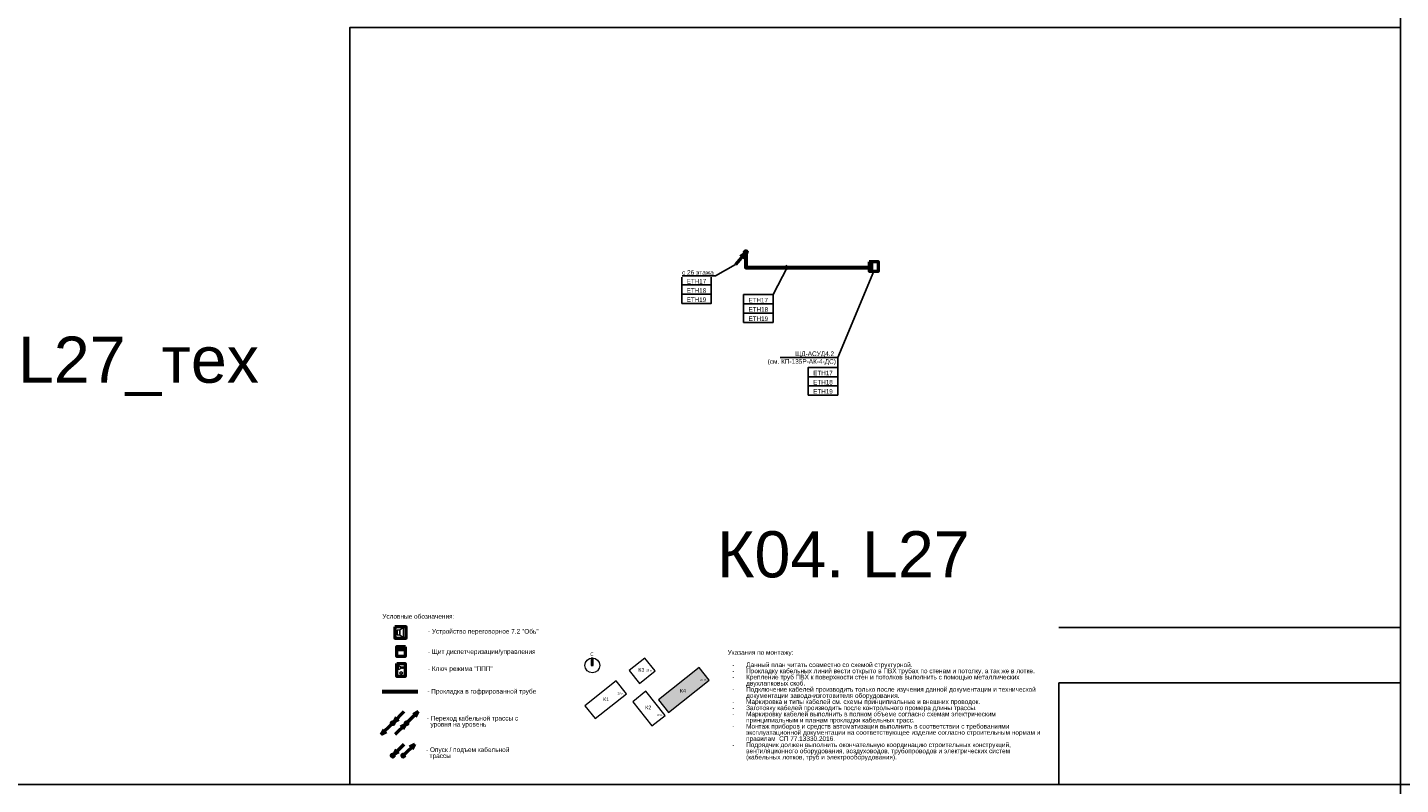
# Model space of a CAD drawing. Header units: millimetres. Extents: x -277772 to 277599, y -59564 to 282085.
# Tile 192 of 192: x 5273 to 79632, y 194681 to 235681. Entities that reach past the tile are written whole.
import ezdxf
from ezdxf import colors
from ezdxf.entities.mleader import LeaderData, LeaderLine
from ezdxf.enums import TextEntityAlignment as Align
from ezdxf.math import Vec2, Vec3

# ---------------------------------------------------------------- set-up
doc = ezdxf.new("R2018")
doc.units = ezdxf.units.MM
doc.set_wipeout_variables(frame=1)
doc.layers.add('EI_HATCH_GALV', color=7, linetype='Continuous')
doc.layers.add('UNPLOTTED', color=2, linetype='Continuous', plot=False)
for name, color, linetype, lineweight in [('КИП_выноска', 6, 'Continuous', 25), ('КИП_прибор', 140, 'Continuous', 50), ('КИП_трасса', 3, 'Continuous', 60), ('Типовые аннотации', 7, 'Continuous', 18)]:
    doc.layers.add(name, color=color, linetype=linetype, lineweight=lineweight)
doc.styles.add('Calibri Light', font='calibril.ttf', dxfattribs={"height": 2})
doc.styles.add('Calibri Light_1', font='calibril.ttf', dxfattribs={"height": 1})
doc.styles.add('CP.Text', font='arial.ttf')
doc.styles.add('GOST 2.304', font='arial.ttf', dxfattribs={"width": 0.85})
doc.linetypes.add('в трубе открыто', pattern='A,10,[133,ltypeshp.shx,S=0.75,R=0,X=-5,Y=2.5],-2.5,[130,ltypeshp.shx,S=2.5,R=-45,X=0,Y=0],-2.5', length=15)

# ---------------------------------------------------------------- blocks, each defined once
blk = doc.blocks.new('*U4')
at = {"color": 0}
blk.add_line((0, 85.08), (-185, 85.08), dxfattribs=at)
for points in [[(0, 410), (0, 0), (-569, 0), (-569, 410)], [(-185, 55.08), (0, 55.08), (0, 0), (-185, 0)]]:
    blk.add_lwpolyline(points, close=True, dxfattribs=at)
blk = doc.blocks.new('A$C3fdbd0f1')
at = {"layer": 'EI_HATCH_GALV', "linetype": 'в трубе открыто', "ltscale": 100}
h = blk.add_hatch(dxfattribs=at)
h.set_pattern_fill('ANGLE', color=256)
h.set_pattern_definition([(0, (-58335.643, 14936.517), (0, 6.985), [5.08, -1.905]), (90, (-58335.643, 14936.517), (-6.985, 4e-16), [5.08, -1.905])])
h.paths.add_polyline_path([(6178, 2074), (5623, 2771), (3425, 1020), (3979, 324)])
h.paths.add_polyline_path([(5975, 1985), (6063, 1985), (6063, 2227), (5975, 2227)], flags=24)
h.paths.add_polyline_path([(5849, 1985), (6030, 1985), (6030, 2227), (5849, 2227)], flags=24)
h.paths.add_polyline_path([(5654, 1985), (5863, 1985), (5863, 2227), (5654, 2227)], flags=24)
h.paths.add_polyline_path([(4696, 1271), (4956, 1271), (4956, 1755), (4696, 1755)], flags=24)
h.paths.add_polyline_path([(4503, 1271), (4771, 1271), (4771, 1755), (4503, 1755)], flags=24)
at = {"layer": 'Типовые аннотации', "lineweight": 9}
blk.add_hatch(color=256, dxfattribs=at).paths.add_polyline_path([(-114, 2878), (-214, 2878), (-214, 3278), (-114, 3278)])
at = {"layer": 'Типовые аннотации'}
for p, q in [((-114, 3278), (-214, 3278)), ((-214, 3278), (-214, 2878)), ((-114, 2878), (-114, 3278)), ((-214, 2878), (-114, 2878)), ((1139, 2045), (-554, 696)), ((1694, 1349), (1139, 2045)), ((0, 0), (1694, 1349)), ((-554, 696), (0, 0))]:
    blk.add_line(p, q, dxfattribs=at)
at = {"layer": 'Типовые аннотации', "lineweight": 9}
for p, q in [((2688, 3278), (1840, 2602)), ((3243, 2582), (2688, 3278)), ((1840, 2602), (2394, 1906)), ((2394, 1906), (3243, 2582)), ((5623, 2771), (3425, 1020)), ((6178, 2074), (5623, 2771)), ((1139, 2045), (-554, 696)), ((1694, 1349), (1139, 2045)), ((3979, 324), (6178, 2074)), ((0, 0), (1694, 1349)), ((2742, 1477), (2034, 913)), ((2034, 913), (3076, -395)), ((3784, 168), (2742, 1477)), ((3425, 1020), (3979, 324)), ((-554, 696), (0, 0)), ((3076, -395), (3784, 168))]:
    blk.add_line(p, q, dxfattribs=at)
at = {"layer": 'Типовые аннотации'}
blk.add_circle((-154, 2878), 400, dxfattribs=at)
at = {"layer": 'Типовые аннотации', "lineweight": 9, "attachment_point": 1}
for s, insert, char_height, width, style in [('\\fCalibri Light|b0|i0|c204|p34|;C', (-263, 3589), 200, 208.44, 'Calibri Light'), ('\\fCalibri Light|b0|i0|c204|p34|;К', (2335, 2739), 200, 208.44, 'Calibri Light'), ('\\fCalibri Light|b0|i0|c204|p34|;3', (2507, 2739), 200, 192.41, 'Calibri Light'), ('28 ', (2770, 2665), 100, 232.49, 'Calibri Light_1'), ('эт', (2962, 2665), 100, 160.34, 'Calibri Light_1'), ('\\fCalibri Light|b0|i0|c204|p34|;.', (3094, 2665), 100, 48.1, 'Calibri Light_1'), ('\\fCalibri Light|b0|i0|c204|p34|;К', (4582, 1605), 200, 208.44, 'Calibri Light'), ('\\fCalibri Light|b0|i0|c204|p34|;4', (4754, 1605), 200, 192.41, 'Calibri Light'), ('27 ', (5689, 2152), 100, 232.49, 'Calibri Light_1'), ('эт', (5880, 2152), 100, 160.34, 'Calibri Light_1'), ('\\fCalibri Light|b0|i0|c204|p34|;.', (6013, 2152), 100, 48.1, 'Calibri Light_1'), ('\\fCalibri Light|b0|i0|c204|p34|;К', (419, 1144), 200, 208.44, 'Calibri Light'), ('\\fCalibri Light|b0|i0|c204|p34|;К', (419, 1144), 200, 208.44, 'Calibri Light'), ('\\fCalibri Light|b0|i0|c204|p34|;1', (591, 1144), 200, 192.41, 'Calibri Light'), ('\\fCalibri Light|b0|i0|c204|p34|;1', (591, 1144), 200, 192.41, 'Calibri Light'), ('28 ', (1214, 1420), 100, 232.49, 'Calibri Light_1'), ('28 ', (1214, 1420), 100, 232.49, 'Calibri Light_1'), ('эт', (1406, 1420), 100, 160.34, 'Calibri Light_1'), ('эт', (1406, 1420), 100, 160.34, 'Calibri Light_1'), ('\\fCalibri Light|b0|i0|c204|p34|;.', (1538, 1420), 100, 48.1, 'Calibri Light_1'), ('\\fCalibri Light|b0|i0|c204|p34|;.', (1538, 1420), 100, 48.1, 'Calibri Light_1'), ('\\fCalibri Light|b0|i0|c204|p34|;К', (2706, 703), 200, 208.44, 'Calibri Light'), ('\\fCalibri Light|b0|i0|c204|p34|;2', (2878, 703), 200, 192.41, 'Calibri Light'), ('8 ', (3364, 238), 100, 136.29, 'Calibri Light_1'), ('эт', (3476, 238), 100, 160.34, 'Calibri Light_1'), ('\\fCalibri Light|b0|i0|c204|p34|;.', (3608, 238), 100, 48.1, 'Calibri Light_1')]:
    blk.add_mtext(s, dxfattribs=dict(at, insert=insert, char_height=char_height, width=width, style=style))
blk = doc.blocks.new('*U114')
at = {"lineweight": 50}
h = blk.add_hatch(color=256, dxfattribs=at)
h.dxf.hatch_style = 1
edge = h.paths.add_edge_path()
edge.add_arc((0, 0), 0.75, -490.93642, -130.93642)
for q in [(-5.73, -6.61), (-3.14, -2.24), (-1.78, -3.42)]:
    blk.add_line((-0.49, -0.57), q, dxfattribs=at)
blk.add_circle((0, 0), 0.75, dxfattribs=at)
blk = doc.blocks.new('*U58')
at = {"color": 0, "lineweight": 30, "style": 'GOST 2.304', "width": 0.85}
for tag, p in [('ИМЯ_КАБЕЛЯ_3', (8, -12.5)), ('ИМЯ_КАБЕЛЯ_4', (8, -17.5)), ('ИМЯ_КАБЕЛЯ_5', (8, -22.5)), ('ИМЯ_КАБЕЛЯ_6', (8, -27.5)), ('ИМЯ_КАБЕЛЯ_7', (8, -32.5)), ('ИМЯ_КАБЕЛЯ_8', (8, -37.5)), ('ИМЯ_КАБЕЛЯ_9', (8, -42.5))]:
    blk.add_attdef(tag, text='', height=2.5, dxfattribs=at).set_placement(p, align=Align.BOTTOM_CENTER)
at = {"linetype": 'Continuous'}
blk.add_wipeout([(0, 2.5), (16, 2.5), (16, -2.5), (0, -2.5)], dxfattribs=at)
at = {"color": 0}
blk.add_line((0, -2.5), (0, 0), dxfattribs=at)
at = {"color": 0, "linetype": 'Continuous'}
blk.add_lwpolyline([(0, -2.5), (16, -2.5), (16, 2.5), (0, 2.5)], close=True, dxfattribs=at)
at = {"color": 0, "linetype": 'Continuous', "lineweight": 30, "ltscale": 75, "width": 0.85, "flags": 104}
blk.add_attdef('ПРИМЕЧАНИЕ_1', text='', height=2.5, dxfattribs=at).set_placement((8, 3.61), align=Align.BOTTOM_CENTER)
at = {"color": 0, "lineweight": 30, "style": 'GOST 2.304', "width": 0.85}
for tag, p in [('ИМЯ_КАБЕЛЯ_1', (8, -2.5)), ('ИМЯ_КАБЕЛЯ_2', (8, -7.5))]:
    blk.add_attdef(tag, text='', height=2.5, dxfattribs=at).set_placement(p, align=Align.BOTTOM_CENTER)
at = {"color": 0, "lineweight": 30, "width": 0.85, "flags": 104}
blk.add_attdef('ПРИМЕЧАНИЕ_2', text='', height=2.5, dxfattribs=at).set_placement((8, -7.53), align=Align.BOTTOM_CENTER)
blk = doc.blocks.new('_None')
blk = doc.blocks.new('Шкаф')
at = {"linetype": 'Continuous'}
blk.add_wipeout([(-2.5, -2.5), (-2.5, 2.5), (2.5, 2.5), (2.5, -2.5)], dxfattribs=at)
at = {"color": 0, "linetype": 'Continuous'}
for points in [[(-2.5, -2.5), (2.5, -2.5), (2.5, 2.5), (-2.5, 2.5)], [(-2.5, -2.5), (2.5, -2.5), (2.5, -1), (-2.5, -1)]]:
    blk.add_lwpolyline(points, close=True, dxfattribs=at)
blk = doc.blocks.new('*U115')
at = {"color": 0, "linetype": 'Continuous'}
blk.add_line((0.56, -1.12), (-0.56, 1.12), dxfattribs=at)
at = {"color": 0, "lineweight": 30, "style": 'GOST 2.304', "width": 0.85}
for tag, p in [('ИМЯ_КАБЕЛЯ_3', (-15.56, -29.79)), ('ИМЯ_КАБЕЛЯ_4', (-15.56, -34.79)), ('ИМЯ_КАБЕЛЯ_5', (-15.56, -39.79)), ('ИМЯ_КАБЕЛЯ_6', (-15.56, -44.79)), ('ИМЯ_КАБЕЛЯ_7', (-15.56, -49.79)), ('ИМЯ_КАБЕЛЯ_8', (-15.56, -54.79)), ('ИМЯ_КАБЕЛЯ_9', (-15.56, -59.79))]:
    blk.add_attdef(tag, text='', height=2.5, dxfattribs=at).set_placement(p, align=Align.BOTTOM_CENTER)
at = {"linetype": 'Continuous'}
blk.add_wipeout([(-7.56, -14.79), (-23.56, -14.79), (-23.56, -19.79), (-7.56, -19.79)], dxfattribs=at)
at = {"color": 0}
blk.add_line((-7.56, -14.79), (0, 0), dxfattribs=at)
at = {"color": 0, "linetype": 'Continuous'}
blk.add_lwpolyline([(-7.56, -19.79), (-23.56, -19.79), (-23.56, -14.79), (-7.56, -14.79)], close=True, dxfattribs=at)
at = {"color": 0, "linetype": 'Continuous', "lineweight": 30, "ltscale": 75, "width": 0.85, "flags": 104}
blk.add_attdef('ПРИМЕЧАНИЕ_1', text='', height=2.5, dxfattribs=at).set_placement((-15.56, -13.68), align=Align.BOTTOM_CENTER)
at = {"color": 0, "lineweight": 30, "width": 0.85, "flags": 104}
blk.add_attdef('ПРИМЕЧАНИЕ_2', text='', height=2.5, dxfattribs=at).set_placement((-15.56, -24.82), align=Align.BOTTOM_CENTER)
at = {"color": 0, "lineweight": 30, "style": 'GOST 2.304', "width": 0.85}
for tag, p in [('ИМЯ_КАБЕЛЯ_1', (-15.56, -19.79)), ('ИМЯ_КАБЕЛЯ_2', (-15.56, -24.79))]:
    blk.add_attdef(tag, text='', height=2.5, dxfattribs=at).set_placement(p, align=Align.BOTTOM_CENTER)
blk = doc.blocks.new('A$C449d8904')
blk.add_lwpolyline([(0, 309), (0, 0), (307, 0), (307, 309)], close=True)
at = {"lineweight": 18}
for points in [[(70, 216), (70, 91), (140, 91), (140, 216)], [(237, 17), (237, 292), (140, 216), (140, 91)]]:
    blk.add_lwpolyline(points, close=True, dxfattribs=at)
blk = doc.blocks.new('*U13')
at = {"lineweight": 50}
h = blk.add_hatch(color=256, dxfattribs=at)
h.dxf.hatch_style = 1
edge = h.paths.add_edge_path()
edge.add_arc((0, 0), 0.75, 45, 405)
for q in [(6.19, 6.19), (2.02, 3.29), (3.29, 2.02)]:
    blk.add_line((0.53, 0.53), q, dxfattribs=at)
blk.add_circle((0, 0), 0.75, dxfattribs=at)
blk = doc.blocks.new('*U35')
at = {"lineweight": 50}
h = blk.add_hatch(color=256, dxfattribs=at)
h.dxf.hatch_style = 1
edge = h.paths.add_edge_path()
edge.add_arc((0, 0), 0.75, 45, 405)
for p, q in [((0.53, 0.53), (6.19, 6.19)), ((6.19, 6.19), (3.43, 4.7)), ((6.19, 6.19), (4.7, 3.43))]:
    blk.add_line(p, q, dxfattribs=at)
blk.add_circle((0, 0), 0.75, dxfattribs=at)
blk = doc.blocks.new('*U36')
at = {"lineweight": 50}
h = blk.add_hatch(color=256, dxfattribs=at)
h.dxf.hatch_style = 1
edge = h.paths.add_edge_path()
edge.add_arc((0, 0), 0.75, -135, 225)
for p, q in [((-0.53, -0.53), (-6.19, -6.19)), ((-6.19, -6.19), (-4.7, -3.43)), ((-6.19, -6.19), (-3.43, -4.7))]:
    blk.add_line(p, q, dxfattribs=at)
blk.add_circle((0, 0), 0.75, dxfattribs=at)
blk = doc.blocks.new('*U37')
at = {"lineweight": 50}
h = blk.add_hatch(color=256, dxfattribs=at)
h.dxf.hatch_style = 1
edge = h.paths.add_edge_path()
edge.add_arc((0, 0), 0.75, -135, 225)
for q in [(-6.19, -6.19), (-3.29, -2.02), (-2.02, -3.29)]:
    blk.add_line((-0.53, -0.53), q, dxfattribs=at)
blk.add_circle((0, 0), 0.75, dxfattribs=at)
blk = doc.blocks.new('A$C5ef3676d')
blk.add_lwpolyline([(0, 470), (307, 470), (307, 0), (0, 0)], close=True)
at = {"lineweight": 18}
for points in [[(284, 309), (135, 309), (119, 315), (292, 315)], [(125, 345), (140, 356), (146, 356), (150, 353), (150, 339), (275, 339), (296, 324), (296, 320), (269, 294), (254, 294), (243, 305), (226, 288), (224, 288)], [(220, 288), (216, 288), (199, 303), (182, 286), (169, 298), (150, 298), (150, 275), (146, 273), (125, 284)]]:
    blk.add_lwpolyline(points, dxfattribs=at)
at = {"lineweight": 25}
blk.add_lwpolyline([(220, 288), (222, 292), (224, 288)], dxfattribs=at)
blk.add_circle((56, 314), 13.8, dxfattribs=at)
at = {"lineweight": 18}
for radius in [49.7, 41.3]:
    blk.add_circle((156, 122), radius, dxfattribs=at)
for points, knots in [([(15, 314), (15, 323), (16, 332), (23, 349), (28, 356), (37, 366), (41, 369), (50, 374), (54, 376), (59, 377)], [0, 0, 0, 0, 0.547336, 0.547336, 1.063434, 1.063434, 1.361474, 1.361474, 1.660846, 1.660846, 1.660846, 1.660846]), ([(59, 252), (53, 253), (46, 256), (35, 265), (30, 271), (22, 282), (19, 288), (16, 301), (15, 307), (15, 314)], [0, 0, 0, 0, 0.417934, 0.417934, 0.875269, 0.875269, 1.256039, 1.256039, 1.653364, 1.653364, 1.653364, 1.653364]), ([(59, 377), (66, 379), (72, 379), (86, 378), (93, 376), (104, 369), (109, 365), (118, 356), (122, 350), (125, 344)], [0, 0, 0, 0, 0.41198, 0.41198, 0.823657, 0.823657, 1.201793, 1.201793, 1.602028, 1.602028, 1.602028, 1.602028]), ([(125, 285), (121, 277), (116, 270), (104, 259), (98, 255), (86, 251), (81, 250), (70, 250), (65, 250), (59, 252)], [0, 0, 0, 0, 0.510094, 0.510094, 0.964236, 0.964236, 1.282131, 1.282131, 1.607848, 1.607848, 1.607848, 1.607848])]:
    blk.add_open_spline(points, degree=3, knots=knots, dxfattribs=at)

msp = doc.modelspace()

# ---------------------------------------------------------------- linework, layer by layer
at = {"layer": 'UNPLOTTED', "color": 1, "ltscale": 100}
for p, direction in [((79632, -23502), (0, 1)), ((-94774, 194681), (1, 0))]:
    msp.add_xline(p, direction, dxfattribs=at)
at = {"layer": 'КИП_трасса', "linetype": 'в трубе открыто', "ltscale": 100}
msp.add_line((24491, 199717), (26417, 199717), dxfattribs=at)

# ---------------------------------------------------------------- block references
at = {"layer": 'UNPLOTTED', "xscale": 100, "yscale": 100, "zscale": 100}
msp.add_blockref('*U4', (79632, 194681), dxfattribs=at)
at = {"layer": 'КИП_выноска', "xscale": 100, "yscale": 100, "zscale": 100}
for name, p in [('*U114', (44182, 223509)), ('*U13', (25052, 198009)), ('*U35', (25809, 198009)), ('*U36', (25052, 198009)), ('*U37', (25809, 198009)), ('*U13', (25052, 196246)), ('*U35', (25628, 196246))]:
    msp.add_blockref(name, p, dxfattribs=at)
at = {"layer": 'КИП_прибор'}
for name, p, xscale, yscale, zscale in [('A$C449d8904', (25160, 202601), 2, 2, 2), ('A$C5ef3676d', (25273, 200539), 1.5, 1.5, 1.5)]:
    msp.add_blockref(name, p, dxfattribs=dict(at, xscale=xscale, yscale=yscale, zscale=zscale))
at = {"layer": 'КИП_трасса', "linetype": 'в трубе открыто', "ltscale": 100}
msp.add_blockref('A$C3fdbd0f1', (36018, 198252), dxfattribs=at)

# ---------------------------------------------------------------- texts
at = {"style": 'CP.Text'}
msp.add_text('Условные обозначения:', height=250, dxfattribs=at).set_placement((24493, 203788), align=Align.MIDDLE_LEFT)
at = {"char_height": 250, "style": 'CP.Text'}
for s, insert, width, attachment_point, line_spacing_factor in [('- Устройство переговорное 7.2 "Обь"', (26961, 202939), 7645.45, 4, 0.9), ('- Щит диспетчеризации/управления', (26961, 201841), 7645.45, 4, 0.9), ('Указания по монтажу:\\P\\P\\pxi-3,l4,t4;-^IДанный план читать совместно со схемой структурной.\\P-^IПрокладку кабельных линий вести открыто в ПВХ трубах по стенам и потолку, а так же в лотке.\\P-^IКрепление труб ПВХ к поверхности стен и потолков выполнить с помощью металлических двухлапковых скоб.\\P-^IПодключение кабелей производить только после изучения данной документации и технической документации завода-изготовителя оборудования.\\P-^IМаркировка и типы кабелей см. схемы принципиальные и внешних проводок.\\P-^IЗаготовку кабелей производить после контрольного промера длины трассы.\\P-^IМаркировку кабелей выполнить в полном объеме согласно схемам электрическим принципиальным и планам прокладки кабельных трасс.\\P-^IМонтаж приборов и средств автоматизации выполнить в соответствии с требованиями эксплуатационной документации на соответствующее изделие согласно строительным нормам и правилам  СП 77.13330.2016.\\P-^IПодрядчик должен выполнить окончательную координацию строительных конструкций, вентиляционного оборудования, воздуховодов, трубопроводов и электрических систем (кабельных лотков, труб и электрооборудования).', (43191, 201960), 17195.48, 1, 0.8), ('- Ключ режима "ППП"', (26961, 200922), 7645.45, 4, 0.9), ('- Прокладка в гофрированной трубе', (26930, 199691), 7645.45, 4, 0.9)]:
    msp.add_mtext(s, dxfattribs=dict(at, insert=insert, width=width, attachment_point=attachment_point, line_spacing_factor=line_spacing_factor))
at = {"linetype": 'Continuous', "char_height": 250, "width": 5658.48, "attachment_point": 4, "line_spacing_factor": 0.792, "style": 'CP.Text'}
for s, insert in [('- Переход кабельной трассы с   \\P  уровня на уровень', (26903, 198068)), ('- Опуск / подъем кабельной\\P  трассы ', (26857, 196367))]:
    msp.add_mtext(s, dxfattribs=dict(at, insert=insert))
at = {"layer": 'UNPLOTTED', "style": 'CP.Text'}
for s, p in [('L27_тех', (17814, 216439)), ('К04. L27', (56298, 205898))]:
    msp.add_text(s, height=2500, dxfattribs=at).set_placement(p, align=Align.RIGHT)

# ---------------------------------------------------------------- next in the draw order: block references
at = {"layer": 'КИП_выноска'}
ref = msp.add_blockref('*U58', (40703, 221988), dxfattribs=dict(at, xscale=100, yscale=100, zscale=100))
lines = msp.add_mtext('\\W0.8500;', dxfattribs={"layer": '0', "color": 0, "linetype": 'Continuous', "lineweight": 30, "ltscale": 75, "insert": (41503, 222349), "char_height": 2.5, "attachment_point": 1})
ref.add_attrib('ПРИМЕЧАНИЕ_1', '', (41503, 222349), dxfattribs={"flags": 104}).embed_mtext(lines)
ref.add_attrib('ИМЯ_КАБЕЛЯ_1', 'ETH17', dxfattribs={"layer": '0', "color": 0, "lineweight": 30, "height": 250, "style": 'GOST 2.304', "width": 0.85}).set_placement((41503, 221738), align=Align.BOTTOM_CENTER)
lines = msp.add_mtext('\\W0.8500;', dxfattribs={"layer": '0', "color": 0, "lineweight": 30, "insert": (41503, 221235), "char_height": 2.5, "attachment_point": 1})
ref.add_attrib('ПРИМЕЧАНИЕ_2', '', (41503, 221235), dxfattribs={"flags": 104}).embed_mtext(lines)
ref = msp.add_blockref('*U58', (47555, 217019), dxfattribs=dict(at, xscale=100, yscale=100, zscale=100))
lines = msp.add_mtext('\\W0.8500;', dxfattribs={"layer": '0', "color": 0, "linetype": 'Continuous', "lineweight": 30, "ltscale": 75, "insert": (48355, 217380), "char_height": 2.5, "attachment_point": 1})
ref.add_attrib('ПРИМЕЧАНИЕ_1', '', (48355, 217380), dxfattribs={"flags": 104}).embed_mtext(lines)
ref.add_attrib('ИМЯ_КАБЕЛЯ_1', 'ETH17', dxfattribs={"layer": '0', "color": 0, "lineweight": 30, "height": 250, "style": 'GOST 2.304', "width": 0.85}).set_placement((48355, 216769), align=Align.BOTTOM_CENTER)
lines = msp.add_mtext('\\W0.8500;', dxfattribs={"layer": '0', "color": 0, "lineweight": 30, "insert": (48355, 216266), "char_height": 2.5, "attachment_point": 1})
ref.add_attrib('ПРИМЕЧАНИЕ_2', '', (48355, 216266), dxfattribs={"flags": 104}).embed_mtext(lines)
at = {"layer": 'КИП_прибор', "linetype": 'ByBlock', "xscale": 100, "yscale": 100, "zscale": 100}
for p, rotation in [((51109, 222738), 270), ((25503, 201889), 180)]:
    msp.add_blockref('Шкаф', p, dxfattribs=dict(at, rotation=rotation))

# ---------------------------------------------------------------- next in the draw order: linework, layer by layer
at = {"layer": 'КИП_выноска'}
msp.add_line((49155, 217269), (49155, 217813), dxfattribs=at)
at = {"layer": 'КИП_трасса', "linetype": 'в трубе открыто', "ltscale": 100}
msp.add_lwpolyline([(44182, 223509), (44182, 222690), (50859, 222690)], dxfattribs=at)

# ---------------------------------------------------------------- next in the draw order: block references
at = {"layer": 'КИП_выноска'}
ref = msp.add_blockref('*U58', (47555, 216519), dxfattribs=dict(at, xscale=100, yscale=100, zscale=100))
lines = msp.add_mtext('\\W0.8500;', dxfattribs={"layer": '0', "color": 0, "linetype": 'Continuous', "lineweight": 30, "ltscale": 75, "insert": (48355, 216880), "char_height": 2.5, "attachment_point": 1})
ref.add_attrib('ПРИМЕЧАНИЕ_1', '', (48355, 216880), dxfattribs={"flags": 104}).embed_mtext(lines)
ref.add_attrib('ИМЯ_КАБЕЛЯ_1', 'ETH18', dxfattribs={"layer": '0', "color": 0, "lineweight": 30, "height": 250, "style": 'GOST 2.304', "width": 0.85}).set_placement((48355, 216269), align=Align.BOTTOM_CENTER)
lines = msp.add_mtext('\\W0.8500;', dxfattribs={"layer": '0', "color": 0, "lineweight": 30, "insert": (48355, 215766), "char_height": 2.5, "attachment_point": 1})
ref.add_attrib('ПРИМЕЧАНИЕ_2', '', (48355, 215766), dxfattribs={"flags": 104}).embed_mtext(lines)

# ---------------------------------------------------------------- next in the draw order: leaders
ml = msp.add_multileader_mtext('Standard', dxfattribs=at)
ml.set_content('с 26 этажа', color=256, style='CP.Text')
ml.set_leader_properties(color=256, linetype='ByLayer', lineweight=-1)
ml.set_arrow_properties(name='NONE')
ml.build(insert=Vec2(0, 0))
ml.multileader.update_dxf_attribs({"has_dogleg": 0, "text_left_attachment_type": 6, "text_right_attachment_type": 6, "dogleg_length": 0.5, "arrow_head_size": 300})
ctx = ml.context
ctx.base_point, ctx.char_height, ctx.arrow_head_size, ctx.landing_gap_size, ctx.plane_origin = Vec3(40650, 222238), 250, 300, 100, Vec3(43571, 219578)
ctx.left_attachment, ctx.right_attachment, ctx.text_align_type = 6, 6, 2
notes = []
notes.append((ctx, [(1, (1, 1, 0), (42539, 222238), (-1, 0), 0.5, [(0, [(43609, 222848)], 0, [])])]))
ctx.mtext.insert, ctx.mtext.width, ctx.mtext.alignment, ctx.mtext.flow_direction = Vec3(42439, 222538), 2142.12, 3, 5
ctx.mtext.has_bg_fill, ctx.mtext.bg_color, ctx.mtext.bg_scale_factor, ctx.mtext.bg_transparency, ctx.mtext.use_window_bg_color = 1, -1027028792, 1.5, 0, 1
for ctx, leaders in notes:
    for number, flags, end, landing, length, lines in leaders:
        leader = LeaderData()
        leader.index, (leader.has_last_leader_line, leader.has_dogleg_vector, leader.attachment_direction) = number, flags
        leader.last_leader_point, leader.dogleg_vector, leader.dogleg_length = Vec3(end), Vec3(landing), length
        for number, points, colour, breaks in lines:
            line = LeaderLine()
            line.index, line.vertices, line.color, line.breaks = number, Vec3.list(points), colors.encode_raw_color(colour), breaks
            leader.lines.append(line)
        ctx.leaders.append(leader)

# ---------------------------------------------------------------- next in the draw order: block references
ref = msp.add_blockref('*U115', (46412, 222690), dxfattribs=dict(at, xscale=100, yscale=100, zscale=100))
lines = msp.add_mtext('\\W0.8500;', dxfattribs={"layer": '0', "color": 0, "linetype": 'Continuous', "lineweight": 30, "ltscale": 75, "insert": (44856, 221322), "char_height": 2.5, "attachment_point": 1})
ref.add_attrib('ПРИМЕЧАНИЕ_1', '', (44856, 221322), dxfattribs={"flags": 104}).embed_mtext(lines)
ref.add_attrib('ИМЯ_КАБЕЛЯ_1', 'ETH17', dxfattribs={"layer": '0', "color": 0, "lineweight": 30, "height": 250, "style": 'GOST 2.304', "width": 0.85}).set_placement((44846, 220711), align=Align.BOTTOM_CENTER)
lines = msp.add_mtext('\\W0.8500;', dxfattribs={"layer": '0', "color": 0, "lineweight": 30, "insert": (44856, 220208), "char_height": 2.5, "attachment_point": 1})
ref.add_attrib('ПРИМЕЧАНИЕ_2', '', (44856, 220208), dxfattribs={"flags": 104}).embed_mtext(lines)
ref = msp.add_blockref('*U58', (40703, 221488), dxfattribs=dict(at, xscale=100, yscale=100, zscale=100))
lines = msp.add_mtext('\\W0.8500;', dxfattribs={"layer": '0', "color": 0, "linetype": 'Continuous', "lineweight": 30, "ltscale": 75, "insert": (41503, 221849), "char_height": 2.5, "attachment_point": 1})
ref.add_attrib('ПРИМЕЧАНИЕ_1', '', (41503, 221849), dxfattribs={"flags": 104}).embed_mtext(lines)
ref.add_attrib('ИМЯ_КАБЕЛЯ_1', 'ETH18', dxfattribs={"layer": '0', "color": 0, "lineweight": 30, "height": 250, "style": 'GOST 2.304', "width": 0.85}).set_placement((41503, 221238), align=Align.BOTTOM_CENTER)
lines = msp.add_mtext('\\W0.8500;', dxfattribs={"layer": '0', "color": 0, "lineweight": 30, "insert": (41503, 220735), "char_height": 2.5, "attachment_point": 1})
ref.add_attrib('ПРИМЕЧАНИЕ_2', '', (41503, 220735), dxfattribs={"flags": 104}).embed_mtext(lines)
ref = msp.add_blockref('*U58', (47555, 216019), dxfattribs=dict(at, xscale=100, yscale=100, zscale=100))
lines = msp.add_mtext('\\W0.8500;', dxfattribs={"layer": '0', "color": 0, "linetype": 'Continuous', "lineweight": 30, "ltscale": 75, "insert": (48355, 216380), "char_height": 2.5, "attachment_point": 1})
ref.add_attrib('ПРИМЕЧАНИЕ_1', '', (48355, 216380), dxfattribs={"flags": 104}).embed_mtext(lines)
ref.add_attrib('ИМЯ_КАБЕЛЯ_1', 'ETH19', dxfattribs={"layer": '0', "color": 0, "lineweight": 30, "height": 250, "style": 'GOST 2.304', "width": 0.85}).set_placement((48355, 215769), align=Align.BOTTOM_CENTER)
lines = msp.add_mtext('\\W0.8500;', dxfattribs={"layer": '0', "color": 0, "lineweight": 30, "insert": (48355, 215266), "char_height": 2.5, "attachment_point": 1})
ref.add_attrib('ПРИМЕЧАНИЕ_2', '', (48355, 215266), dxfattribs={"flags": 104}).embed_mtext(lines)

# ---------------------------------------------------------------- next in the draw order: block references
ref = msp.add_blockref('*U58', (40703, 220988), dxfattribs=dict(at, xscale=100, yscale=100, zscale=100))
lines = msp.add_mtext('\\W0.8500;', dxfattribs={"layer": '0', "color": 0, "linetype": 'Continuous', "lineweight": 30, "ltscale": 75, "insert": (41503, 221349), "char_height": 2.5, "attachment_point": 1})
ref.add_attrib('ПРИМЕЧАНИЕ_1', '', (41503, 221349), dxfattribs={"flags": 104}).embed_mtext(lines)
ref.add_attrib('ИМЯ_КАБЕЛЯ_1', 'ETH19', dxfattribs={"layer": '0', "color": 0, "lineweight": 30, "height": 250, "style": 'GOST 2.304', "width": 0.85}).set_placement((41503, 220738), align=Align.BOTTOM_CENTER)
lines = msp.add_mtext('\\W0.8500;', dxfattribs={"layer": '0', "color": 0, "lineweight": 30, "insert": (41503, 220235), "char_height": 2.5, "attachment_point": 1})
ref.add_attrib('ПРИМЕЧАНИЕ_2', '', (41503, 220235), dxfattribs={"flags": 104}).embed_mtext(lines)
ref = msp.add_blockref('*U58', (44056, 220461), dxfattribs=dict(at, xscale=100, yscale=100, zscale=100))
lines = msp.add_mtext('\\W0.8500;', dxfattribs={"layer": '0', "color": 0, "linetype": 'Continuous', "lineweight": 30, "ltscale": 75, "insert": (44856, 220822), "char_height": 2.5, "attachment_point": 1})
ref.add_attrib('ПРИМЕЧАНИЕ_1', '', (44856, 220822), dxfattribs={"flags": 104}).embed_mtext(lines)
ref.add_attrib('ИМЯ_КАБЕЛЯ_1', 'ETH18', dxfattribs={"layer": '0', "color": 0, "lineweight": 30, "height": 250, "style": 'GOST 2.304', "width": 0.85}).set_placement((44856, 220211), align=Align.BOTTOM_CENTER)
lines = msp.add_mtext('\\W0.8500;', dxfattribs={"layer": '0', "color": 0, "lineweight": 30, "insert": (44856, 219708), "char_height": 2.5, "attachment_point": 1})
ref.add_attrib('ПРИМЕЧАНИЕ_2', '', (44856, 219708), dxfattribs={"flags": 104}).embed_mtext(lines)

# ---------------------------------------------------------------- next in the draw order: block references
ref = msp.add_blockref('*U58', (44056, 219961), dxfattribs=dict(at, xscale=100, yscale=100, zscale=100))
lines = msp.add_mtext('\\W0.8500;', dxfattribs={"layer": '0', "color": 0, "linetype": 'Continuous', "lineweight": 30, "ltscale": 75, "insert": (44856, 220322), "char_height": 2.5, "attachment_point": 1})
ref.add_attrib('ПРИМЕЧАНИЕ_1', '', (44856, 220322), dxfattribs={"flags": 104}).embed_mtext(lines)
ref.add_attrib('ИМЯ_КАБЕЛЯ_1', 'ETH19', dxfattribs={"layer": '0', "color": 0, "lineweight": 30, "height": 250, "style": 'GOST 2.304', "width": 0.85}).set_placement((44856, 219711), align=Align.BOTTOM_CENTER)
lines = msp.add_mtext('\\W0.8500;', dxfattribs={"layer": '0', "color": 0, "lineweight": 30, "insert": (44856, 219208), "char_height": 2.5, "attachment_point": 1})
ref.add_attrib('ПРИМЕЧАНИЕ_2', '', (44856, 219208), dxfattribs={"flags": 104}).embed_mtext(lines)

# ---------------------------------------------------------------- next in the draw order: leaders
ml = msp.add_multileader_mtext('Standard', dxfattribs=at)
ml.set_content('ЩД-АСУД4.2  (см.\\~КП-135Р-АК-4-ДС)', color=256, style='CP.Text')
ml.set_leader_properties(color=256, linetype='ByLayer', lineweight=-1)
ml.set_arrow_properties(name='NONE')
ml.build(insert=Vec2(0, 0))
ml.multileader.update_dxf_attribs({"has_dogleg": 0, "text_left_attachment_type": 6, "text_right_attachment_type": 6, "dogleg_length": 0.5, "arrow_head_size": 300})
ctx = ml.context
ctx.base_point, ctx.char_height, ctx.arrow_head_size, ctx.landing_gap_size, ctx.plane_origin = Vec3(45292, 217813), 250, 300, 100, Vec3(49822, 219244)
ctx.left_attachment, ctx.right_attachment, ctx.text_align_type = 6, 6, 2
notes = []
notes.append((ctx, [(1, (1, 1, 0), (49155, 217813), (-1, 0), 0.5, [(0, [(51109, 222488)], 0, [])])]))
ctx.mtext.insert, ctx.mtext.width, ctx.mtext.defined_height, ctx.mtext.alignment, ctx.mtext.flow_direction = Vec3(49055, 218136), 2988.27, 319, 3, 5
for ctx, leaders in notes:
    for number, flags, end, landing, length, lines in leaders:
        leader = LeaderData()
        leader.index, (leader.has_last_leader_line, leader.has_dogleg_vector, leader.attachment_direction) = number, flags
        leader.last_leader_point, leader.dogleg_vector, leader.dogleg_length = Vec3(end), Vec3(landing), length
        for number, points, colour, breaks in lines:
            line = LeaderLine()
            line.index, line.vertices, line.color, line.breaks = number, Vec3.list(points), colors.encode_raw_color(colour), breaks
            leader.lines.append(line)
        ctx.leaders.append(leader)

doc.saveas('drawing.dxf')
